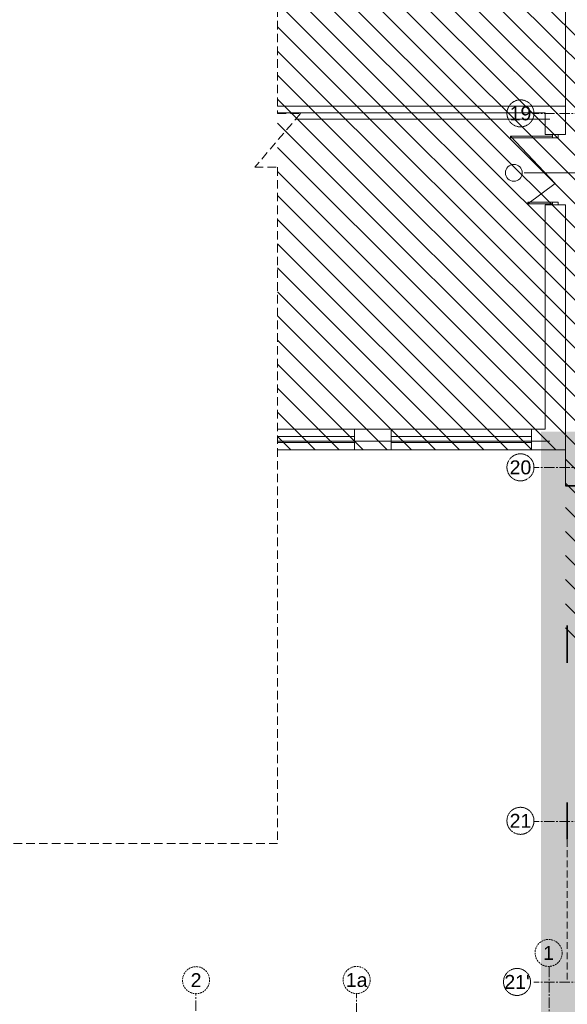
# Model space of a CAD drawing. Header units: millimetres. Extents: x -1413 to 4627, y 0 to 12711.
# Tile 178 of 247: x 775 to 1796, y 7840 to 9676. Entities that reach past the tile are written whole.
import ezdxf
from ezdxf.enums import TextEntityAlignment as Align

# ---------------------------------------------------------------- set-up
doc = ezdxf.new("R2010")
doc.units = ezdxf.units.MM
for name, pattern in [('ACAD_ISO02W100', [15, 12, -3]), ('CACHE2', [4.7625, 3.175, -1.5875]), ('CENTER2', [28.575, 19.05, -3.175, 3.175, -3.175]), ('DASHED', [19.05, 12.7, -6.35]), ('DASHED2', [0.375, 0.25, -0.125])]:
    doc.linetypes.add(name, pattern=pattern)
for name, color, linetype, lineweight in [('sq_bud istn', 253, 'Continuous', 15), ('SQ_HATCH', 140, 'Continuous', 13), ('SQ_ISTN.Ściany', 140, 'Continuous', 35), ('SQ_Osie', 220, 'CENTER2', 9), ('SQ_ZAKRES_OPRACOWANIA', 7, 'ACAD_ISO02W100', 20)]:
    doc.layers.add(name, color=color, linetype=linetype, lineweight=lineweight)
doc.layers.add('SQ_STOLARKA ISTNIEJĄCA', color=7, linetype='Continuous', lineweight=9, true_color=0x575757)
doc.layers.add('SQ_Widok', color=7, linetype='DASHED', lineweight=15, true_color=0x474747)
doc.styles.get("Standard").update_dxf_attribs({"font": 'arial.ttf'})

# ---------------------------------------------------------------- blocks, each defined once
blk = doc.blocks.new('osie bud A')
at = {"layer": 'SQ_Osie'}
for p, q in [((23474.3, 19372.6), (23474.3, 17597.3)), ((22814.4, 19281.4), (22815.5, 17546.8)), ((23174.3, 18348.9), (23174.3, 17597.3))]:
    blk.add_line(p, q, dxfattribs=at)
at = {"layer": 'SQ_Osie', "linetype": 'ByBlock'}
for centre in [(23174.3, 17572.1), (23473.6, 17572.4), (22816.6, 17521.6)]:
    blk.add_circle(centre, 25.2, dxfattribs=at)
at = {"layer": 'SQ_Osie'}
for s, p in [('1a', (23174.3, 17572.1)), ('2', (23473.6, 17572.4)), ('1', (22816.6, 17521.6))]:
    blk.add_text(s, height=26, rotation=180, dxfattribs=at).set_placement(p, align=Align.MIDDLE_CENTER)
blk = doc.blocks.new('stan projektowany')
at = {"layer": 'sq_bud istn'}
h = blk.add_hatch(dxfattribs=at)
h.set_pattern_fill('LINE', color=256, scale=10, angle=135)
h.set_pattern_definition([(135, (-52710.16, -21414.304), (-22.45064, -22.45064), [])])
h.paths.add_polyline_path([(-15144.6, 11515.6), (-15046.6, 11515.6), (-15046.6, 11778), (-17204.5, 11778), (-17204.5, 11515.6), (-16664.6, 11515.6), (-16668, 10408.7), (-17204.5, 10408.7), (-17204.5, 8874.3), (-16668, 8874.3), (-16668, 8504), (-16382.6, 8503.7), (-16382.9, 8841.2), (-16219.6, 8841.2), (-16219.6, 9267.6), (-16019.6, 9267.6), (-16019.6, 10563.1), (-15789.6, 10563.1), (-15789.6, 10483.6), (-15752.6, 10483.6), (-15144.6, 10483.6)])
at = {"layer": 'SQ_HATCH'}
h = blk.add_hatch(dxfattribs=at)
h.set_pattern_fill('ANGLE')
h.set_pattern_definition([(0, (-10464.962, 6233.929), (0, 6.985), [5.08, -1.905]), (90, (-10464.962, 6233.929), (-6.985, 4e-16), [5.08, -1.905])])
h.paths.add_polyline_path([(-15233.1, 8198.7), (-15198.1, 8198.7), (-15176.6, 8198.7), (-15176.6, 8216.2), (-15144.6, 8216.2), (-15144.6, 8147.2), (-15144.6, 7886.2), (-15144.6, 7837.2), (-15144.6, 7734.8), (-15104.7, 7734.8), (-15104.6, 10535.6), (-15737.6, 10535.6), (-15737.6, 10615.6), (-15789.6, 10615.6), (-16075.6, 10615.6), (-16075.6, 9587.3), (-16120.1, 9587.3), (-16120.1, 9436.6), (-16071.6, 9436.6), (-16071.6, 9307.6), (-16259.6, 9307.6), (-16259.6, 8898.7), (-16704.6, 8898.7), (-16704.6, 7768.2), (-16704.6, 7751.8), (-16685.6, 7751.8), (-16685.6, 7130.6), (-16718.1, 7131.6), (-16718.1, 7178.2), (-16999.6, 7178.2), (-16999.6, 7808.2), (-19394.6, 7808.2), (-19394.6, 6211.2), (-19462.5, 6211.2), (-19462.5, 5925.5), (-18509.3, 5925.5), (-18509.3, 6211.2), (-17103, 6223), (-17103, 5881.5), (-15104.7, 5873.3), (-15104.7, 7734.8), (-15144.6, 7734.8), (-15144.6, 7707.2), (-15176.6, 7707.2), (-15176.6, 7706.7), (-15176.6, 7706.7), (-15259.9, 7706.7), (-15259.9, 7706.8), (-15259.9, 7707.2), (-15292.7, 7707.2), (-15292.7, 7696.7), (-15292.7, 7696.7), (-15292.7, 7706.7), (-15297.7, 7706.6), (-15297.7, 7699.4, 0.414214), (-15297.4, 7699.1), (-15296.5, 7699.1, -0.414214), (-15296.2, 7698.8), (-15296.2, 7696.9, 0.527766), (-15295.9, 7696.6, -0.450501), (-15295.3, 7696.1, -0.414104), (-15295.8, 7695.5), (-15295.1, 7695.5), (-15295.8, 7695.5, -0.414323), (-15296.3, 7696.1, -0.409171), (-15295.9, 7696.7, -0.450389), (-15296.2, 7696.9), (-15296.2, 7698.8, 0.414214), (-15296.5, 7699.1), (-15297.4, 7699.1, -0.414214), (-15297.7, 7699.4), (-15297.7, 7706.6), (-15292.7, 7706.7), (-15292.7, 7707.2), (-15259.9, 7707.2), (-15259.9, 7734.8), (-15473.3, 7734.8), (-15473.3, 7771.1, -0.414214), (-15477.3, 7775.1, -1), (-15469.3, 7775.1, -0.414214), (-15473.3, 7771.1), (-15473.3, 7749.3), (-15457.7, 7749.3), (-15457.7, 7760.1), (-15458, 7760.2), (-15458, 7773.9), (-15458, 7787.5), (-15457.7, 7799.3), (-15457.7, 7787.6), (-15431.6, 7791.4, -0.038172), (-15428, 7791.6, -0.032853), (-15424.8, 7791.4, -0.057631), (-15419.7, 7790.2, -0.057695), (-15415.5, 7788, -0.068919), (-15411.9, 7784.8, -0.070278), (-15409.4, 7780.9, -0.066142), (-15408.2, 7776.7, -0.045653), (-15407.9, 7773.2, -0.032968), (-15408.1, 7770.7, -0.068737), (-15409.4, 7766.3, -0.070278), (-15411.9, 7762.4, -0.068919), (-15415.5, 7759.2, -0.057695), (-15419.7, 7757, -0.057631), (-15424.8, 7755.8, -0.032853), (-15428, 7755.6, -0.033182), (-15431.2, 7755.8), (-15457.7, 7760.1), (-15457.7, 7749.3), (-15473.3, 7749.3), (-15473.3, 7734.8), (-15259.9, 7734.8), (-15259.9, 7837.1), (-15259.9, 7837.1), (-15259.9, 7837.1), (-15176.6, 7837.2), (-15176.6, 7734.8), (-15144.6, 7734.8), (-15144.6, 7837.2), (-15144.6, 7886.2), (-15176.6, 7886.2), (-15176.6, 8147.2), (-15176.6, 8163.7), (-15198.1, 8163.7), (-15233.1, 8163.7)])
at = {"layer": 'sq_bud istn'}
for p, q in [((-16668, 9461.7), (-16668, 10526.2)), ((-17204.5, 9514.6), (-16668, 9514.6)), ((-16668, 9514.6), (-16668, 9461.7)), ((-17204.5, 9502.6), (-16706, 9502.6)), ((-16706, 9502.6), (-16706, 9461.7)), ((-17170.9, 9490.4), (-16697.1, 9490.4)), ((-16692.5, 9458.7), (-16770.6, 9458.7)), ((-16770.6, 9458.7), (-16770.6, 9455.7)), ((-16770.6, 9458.7), (-16687, 9370.7)), ((-16692.5, 9455.7), (-16770.6, 9455.7)), ((-16706, 9461.7), (-16668, 9461.7)), ((-16692.5, 9460.7), (-16692.5, 9455.7)), ((-16681.5, 9455.7), (-16692.5, 9455.7)), ((-16681.5, 9460.7), (-16681.5, 9455.7)), ((-16631.3, 9390.4), (-16745.2, 9390.4)), ((-16738.1, 9332.7), (-16687, 9370.7)), ((-16692.5, 9335.7), (-16738.1, 9335.7)), ((-16738.1, 9332.7), (-16738.1, 9335.7)), ((-16692.5, 9332.7), (-16738.1, 9332.7)), ((-16706, 9330.7), (-16706, 8912.3)), ((-16706, 9330.7), (-16668, 9330.7)), ((-16681.5, 9335.7), (-16692.5, 9335.7)), ((-16692.5, 9335.7), (-16692.5, 9330.7)), ((-16681.5, 9335.7), (-16681.5, 9330.7)), ((-16668, 9330.7), (-16668, 8874.3)), ((-17061.1, 8912.3), (-17061.1, 8874.3)), ((-17061.1, 8912.3), (-16992.8, 8912.3)), ((-16992.8, 8912.3), (-16992.8, 8874.3)), ((-16731.2, 8912.3), (-16706, 8912.3)), ((-16731.2, 8874.3), (-16731.2, 8912.3)), ((-17204.5, 8890.4), (-16697.1, 8890.4)), ((-16992.8, 8874.3), (-17061.1, 8874.3)), ((-16731.2, 8874.3), (-16668, 8874.3))]:
    blk.add_line(p, q, dxfattribs=at)
for points in [[(-17204.5, 8912.6), (-17061.1, 8912.6), (-17061.1, 8874.3), (-17204.5, 8874.3)], [(-17204.5, 8887.8), (-17061.1, 8887.8), (-17061.1, 8898.6), (-17204.5, 8898.6)]]:
    blk.add_lwpolyline(points, dxfattribs=at)
for points in [[(-16731.2, 8874.3), (-16992.8, 8874.3), (-16992.8, 8912.6), (-16731.2, 8912.6)], [(-16731.2, 8898.6), (-16992.8, 8898.6), (-16992.8, 8887.8), (-16731.2, 8887.8)]]:
    blk.add_lwpolyline(points, close=True, dxfattribs=at)
blk.add_circle((-16764.3, 9390.4), 15.7, dxfattribs=at)
at = {"layer": 'SQ_ISTN.Ściany'}
for p, q in [((-16664.6, 8546.2), (-16664.6, 8477.2)), ((-16664.6, 8216.2), (-16664.6, 8147.2))]:
    blk.add_line(p, q, dxfattribs=at)
blk.add_lwpolyline([(-16632.6, 8807.2), (-16668, 8807.2)], dxfattribs=at)
at = {"layer": 'SQ_Osie'}
for points in [[(-15059.7, 9501.2), (-16726.7, 9501.2)], [(-15059.7, 8841.2), (-16726.7, 8841.2)], [(-15059.7, 8181.2), (-16726.7, 8181.2)], [(-15059.7, 7881.2), (-16726.7, 7881.2)]]:
    blk.add_lwpolyline(points, dxfattribs=at)
at = {"layer": 'SQ_Osie', "linetype": 'ByBlock'}
for centre in [(-16751.9, 9501.4), (-16751.9, 8841.4), (-16751.9, 8182.3), (-16758.3, 7881.9)]:
    blk.add_circle(centre, 25.2, dxfattribs=at)
at = {"layer": 'SQ_STOLARKA ISTNIEJĄCA', "lineweight": 13}
blk.add_line((-16668, 9330.7), (-16668, 8807.2), dxfattribs=at)
at = {"layer": 'SQ_Widok'}
blk.add_lwpolyline([(-16664.6, 7886.2), (-16664.6, 8147.2)], dxfattribs=at)
at = {"layer": 'SQ_ZAKRES_OPRACOWANIA', "linetype": 'CACHE2', "ltscale": 5}
blk.add_lwpolyline([(-14814.6, 11778), (-15737.1, 11778), (-15737.1, 11735.4), (-15837.1, 11820.5), (-15837.1, 11778), (-17204.5, 11778), (-17204.5, 11035.8), (-17162, 11035.8), (-17247.1, 10935.8), (-17204.5, 10935.8), (-17204.5, 9500.9), (-17162, 9500.9), (-17247.1, 9400.9), (-17204.5, 9400.9), (-17204.5, 8139.9), (-18379.8, 8139.9), (-18379.8, 8097.4), (-18479.8, 8182.5), (-18479.8, 8139.9), (-19419.6, 8139.9), (-19419.6, 5921)], dxfattribs=at)
at = {"layer": 'SQ_ZAKRES_OPRACOWANIA', "color": 251, "linetype": 'DASHED2', "ltscale": 100, "true_color": 0x636466, "const_width": 18}
blk.add_lwpolyline([(-19394.6, 7808.2), (-16999.6, 7808.2), (-16999.6, 7178.2), (-16704.6, 7178.2), (-16704.6, 7768.2), (-16704.6, 8898.7), (-16259.6, 8898.7), (-16259.6, 9307.6), (-16071.6, 9307.6), (-16071.6, 9436.6), (-16120.1, 9436.6), (-16120.1, 9587.3), (-16075.6, 9587.3), (-16075.6, 10615.6)], dxfattribs=at)
at = {"layer": 'SQ_Osie', "linetype": 'CACHE2', "ltscale": 5, "rotation": 180}
blk.add_blockref('osie bud A', (6117.1, 25457.6), dxfattribs=at)
at = {"layer": 'SQ_Osie'}
for s, p in [('19', (-16751.9, 9501.4)), ('20', (-16751.9, 8841.4)), ('21', (-16751.9, 8182.3)), ("21'", (-16758.3, 7881.9))]:
    blk.add_text(s, height=26, dxfattribs=at).set_placement(p, align=Align.MIDDLE_CENTER)

msp = doc.modelspace()

# ---------------------------------------------------------------- hatches: boundary and pattern name
at = {"layer": 'SQ_HATCH'}
h = msp.add_hatch(dxfattribs=at)
h.set_pattern_fill('ANGLE')
h.set_pattern_definition([(0, (7995.666, 6233.929), (0, 6.985), [5.08, -1.905]), (90, (7995.666, 6233.929), (-6.985, 4e-16), [5.08, -1.905])])
h.paths.add_polyline_path([(3227.5, 8198.7), (3262.5, 8198.7), (3284, 8198.7), (3284, 8216.2), (3316, 8216.2), (3316, 8147.2), (3316, 7886.2), (3316, 7837.2), (3316, 7734.8), (3356, 7734.8), (3356, 10535.6), (2723, 10535.6), (2723, 10615.6), (2671, 10615.6), (2385, 10615.6), (2385, 9587.3), (2340.5, 9587.3), (2340.5, 9436.6), (2389, 9436.6), (2389, 9307.6), (2201, 9307.6), (2201, 8898.7), (1756, 8898.7), (1756, 7768.2), (1756, 7751.8), (1775.1, 7751.8), (1775.1, 7130.6), (1742.5, 7131.6), (1742.5, 7178.2), (1461, 7178.2), (1461, 7808.2), (-934, 7808.2), (-934, 6211.2), (-1001.9, 6211.2), (-1001.9, 5925.5), (-48.6, 5925.5), (-48.6, 6211.2), (1357.6, 6223), (1357.6, 5881.5), (3356, 5873.3), (3356, 7734.8), (3316, 7734.8), (3316, 7707.2), (3284, 7707.2), (3284, 7706.7), (3284, 7706.7), (3200.7, 7706.7), (3200.8, 7706.8), (3200.8, 7707.2), (3167.9, 7707.2), (3167.9, 7696.7), (3167.9, 7696.7), (3167.9, 7706.7), (3162.9, 7706.6), (3162.9, 7699.4, 0.414214), (3163.2, 7699.1), (3164.1, 7699.1, -0.414214), (3164.4, 7698.8), (3164.4, 7696.9, 0.527766), (3164.8, 7696.6, -0.450501), (3165.4, 7696.1, -0.414104), (3164.8, 7695.5), (3165.6, 7695.5), (3164.8, 7695.5, -0.414323), (3164.3, 7696.1, -0.409171), (3164.8, 7696.7, -0.450389), (3164.4, 7696.9), (3164.4, 7698.8, 0.414214), (3164.1, 7699.1), (3163.2, 7699.1, -0.414214), (3162.9, 7699.4), (3162.9, 7706.6), (3167.9, 7706.7), (3167.9, 7707.2), (3200.8, 7707.2), (3200.8, 7734.8), (2987.3, 7734.8), (2987.3, 7771.1, -0.414214), (2983.3, 7775.1, -1), (2991.3, 7775.1, -0.414214), (2987.3, 7771.1), (2987.3, 7749.3), (3002.9, 7749.3), (3002.9, 7760.1), (3002.7, 7760.2), (3002.7, 7773.9), (3002.7, 7787.5), (3002.9, 7799.3), (3002.9, 7787.6), (3029, 7791.4, -0.038172), (3032.6, 7791.6, -0.032853), (3035.8, 7791.4, -0.057631), (3040.9, 7790.2, -0.057695), (3045.1, 7788, -0.068919), (3048.8, 7784.8, -0.070278), (3051.2, 7780.9, -0.066142), (3052.5, 7776.7, -0.045653), (3052.7, 7773.2, -0.032968), (3052.5, 7770.7, -0.068737), (3051.2, 7766.3, -0.070278), (3048.8, 7762.4, -0.068919), (3045.1, 7759.2, -0.057695), (3040.9, 7757, -0.057631), (3035.8, 7755.8, -0.032853), (3032.6, 7755.6, -0.033182), (3029.5, 7755.8), (3002.9, 7760.1), (3002.9, 7749.3), (2987.3, 7749.3), (2987.3, 7734.8), (3200.8, 7734.8), (3200.8, 7837.1), (3200.7, 7837.1), (3200.8, 7837.1), (3284, 7837.2), (3284, 7734.8), (3316, 7734.8), (3316, 7837.2), (3316, 7886.2), (3284, 7886.2), (3284, 8147.2), (3284, 8163.7), (3262.5, 8163.7), (3227.5, 8163.7)])

# ---------------------------------------------------------------- block references
at = {"layer": 'SQ_ZAKRES_OPRACOWANIA', "color": 251, "linetype": 'DASHED2', "ltscale": 100, "true_color": 0x636466}
msp.add_blockref('stan projektowany', (18460.6, 0), dxfattribs=at)

doc.saveas('drawing.dxf')
